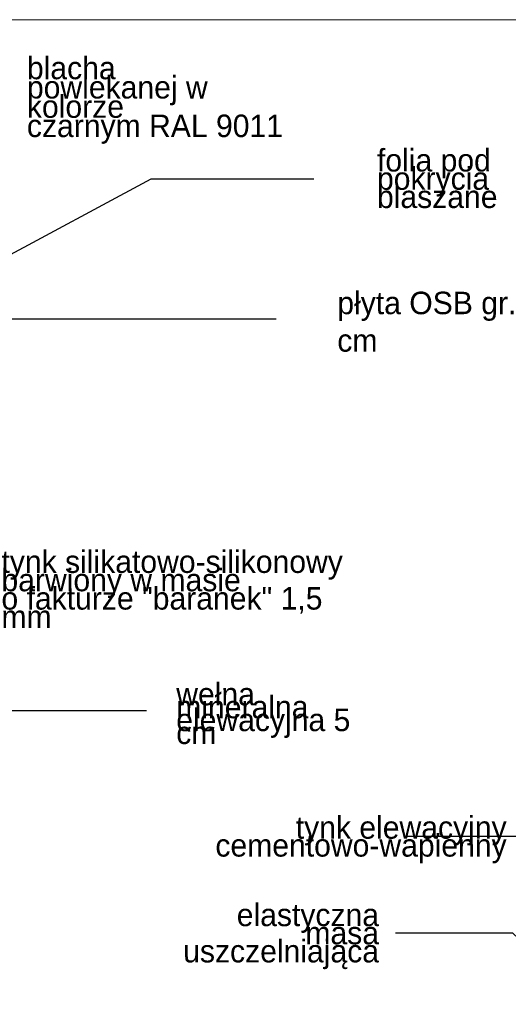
# Model space of a CAD drawing. Extents: x -109972 to -86652, y 98618 to 122888.
# Tile 11 of 74: x -98421 to -97987, y 106886 to 107761. Entities that reach past the tile are written whole.
import ezdxf

# ---------------------------------------------------------------- set-up
doc = ezdxf.new("R2010")
doc.units = 0
doc.header["$MEASUREMENT"] = 0
doc.layers.add('A-Opisy_Nr_Pióra__21', color=7, linetype='Continuous', lineweight=13)
doc.layers.add('ARCH TABELA_Nr_Pióra__21', color=7, linetype='Continuous', lineweight=13)
doc.styles.add('GENERATED_STYLE_4', font='txt')
doc.dimstyles.new('GENERATED_STYLE__5', dxfattribs={"dimtxt": 0.18, "dimasz": 27.36, "dimexe": 0.18, "dimexo": 0.0625, "dimgap": 0.09, "dimtad": 0, "dimtih": 1, "dimtoh": 1, "dimdec": 4, "dimzin": 0, "dimdsep": 46, "dimcen": 0.09, "dimadec": 0, "dimazin": 0, "dimtfac": 1, "dimtdec": 4, "dimtmove": 0, "dimatfit": 3, "dimldrblk": 'ARROWHEAD_5', "dimfxl": 0, "dimtolj": 1, "dimtzin": 0, "dimarcsym": 0})

# ---------------------------------------------------------------- blocks, each defined once
blk = doc.blocks.new('ARROWHEAD_5')
at = {"color": 0, "linetype": 'Continuous', "lineweight": 0}
blk.add_line((0, 0), (-1, 0), dxfattribs=at)
blk.add_solid([(-1, 0.2679), (0, 0), (-1, -0.2679), (-1, 0.2679)], dxfattribs=at)

msp = doc.modelspace()

# ---------------------------------------------------------------- linework, layer by layer
at = {"layer": 'ARCH TABELA_Nr_Pióra__21', "linetype": 'Continuous'}
msp.add_line((-99880.46, 107761.44), (-95805.46, 107761.44), dxfattribs=at)

# ---------------------------------------------------------------- texts
at = {"layer": 'A-Opisy_Nr_Pióra__21', "linetype": 'Continuous', "char_height": 20, "style": 'GENERATED_STYLE_4'}
for s, insert, width, attachment_point, line_spacing_factor in [('{blacha\\Ppowlekanej w kolorze \\Pczarnym RAL 9011}', (-98414.82, 107689.82), 225.883, 4, 0.514144), ('{folia pod pokrycia\\Pblaszane}', (-98103.91, 107620.17), 179.577, 4, 0.486739), ('{tynk silikatowo-silikonowy \\Pbarwiony w masie \\Po fakturze "baranek" 1,5 mm}', (-98437.44, 107255.37), 291.012, 4, 0.488612), ('{wełna mineralna\\Pelewacyjna 5 cm}', (-98282.2, 107144.81), 170.73, 4, 0.344001), ('{tynk elewacyjny\\Pcementowo-wapienny}', (-97988.77, 107032.64), 223.248, 6, 0.476771), ('{elastyczna\\Pmasa uszczelniająca}', (-98102.1, 106946.77), 213.271, 6, 0.483435)]:
    msp.add_mtext(s, dxfattribs=dict(at, insert=insert, width=width, attachment_point=attachment_point, line_spacing_factor=line_spacing_factor))
at = {"layer": 'A-Opisy_Nr_Pióra__21', "linetype": 'Continuous', "insert": (-98139.15, 107492.92), "char_height": 20, "width": 213.083, "attachment_point": 4, "style": 'GENERATED_STYLE_4'}
msp.add_mtext('{płyta OSB gr. 2,5 cm}', dxfattribs=at)

# ---------------------------------------------------------------- leaders
at = {"layer": 'A-Opisy_Nr_Pióra__21', "linetype": 'Continuous', "annotation_type": 0, "has_hookline": 1, "hookline_direction": 1}
for points, text_width in [([(-98510.39, 107509.13), (-98304.47, 107620.06), (-98160.06, 107620.06)], 131.43), ([(-98521.37, 107495.6), (-98193.56, 107495.6)], 166.67), ([(-98526.76, 107147.66), (-98308.55, 107147.66)], 152.38), ([(-97740.48, 107035.5), (-98077.52, 107035.5)], 320), ([(-97743.71, 106725.21), (-97983.38, 106949.62), (-98087.49, 106949.62)], 206.67)]:
    msp.add_leader(points, dimstyle='GENERATED_STYLE__5', dxfattribs=dict(at, text_width=text_width))

doc.saveas('drawing.dxf')
